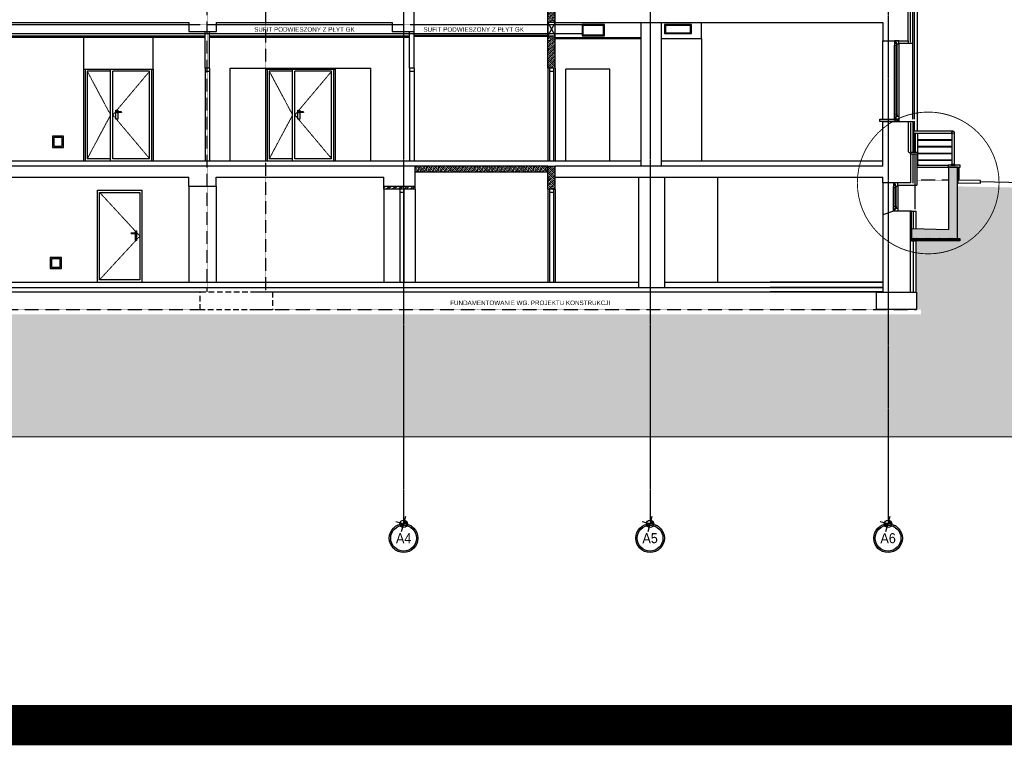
# Model space of a CAD drawing. Header units: inches. Extents: x -281236 to -70395, y 38777 to 102341.
# Tile 144 of 244: x -115980 to -113783, y 47015 to 48633. Entities that reach past the tile are written whole.
import ezdxf
from ezdxf.enums import TextEntityAlignment as Align

# ---------------------------------------------------------------- set-up
doc = ezdxf.new("R2010")
doc.units = ezdxf.units.IN
doc.header["$MEASUREMENT"] = 0
for name, pattern in [('CENTER', [2, 1.25, -0.25, 0.25, -0.25]), ('DASHED', [0.75, 0.5, -0.25]), ('DASHED2', [0.375, 0.25, -0.125]), ('HIDDEN', [0.375, 0.25, -0.125])]:
    doc.linetypes.add(name, pattern=pattern)
doc.layers.get('0').update_dxf_attribs({"color": 101})
for name, color, linetype in [('Det--hatch', 8, 'Continuous'), ('Det--widok', 8, 'Continuous'), ('Det-kamien', 31, 'Continuous'), ('Drz---drzwi', 5, 'Continuous'), ('Fas--widok-cienka', 9, 'Continuous'), ('Fas--widok-glowna', 7, 'Continuous'), ('Fas-balustrada-widok', 64, 'Continuous'), ('L_CIENKA', 8, 'Continuous'), ('Okn---okna', 5, 'Continuous'), ('Opis-spadki', 61, 'Continuous'), ('Os-osie glowne', 8, 'CENTER'), ('Os-osie-opis', 8, 'Continuous'), ('Pos-drewno', 22, 'Continuous'), ('Sc-beton', 7, 'Continuous'), ('Sc-beton-hatch', 86, 'Continuous'), ('Sc-cegla pelna', 32, 'Continuous'), ('Sc-cegla pelna-hatch', 8, 'Continuous'), ('Sc-gazobeton', 45, 'Continuous'), ('Sc-gk', 120, 'Continuous'), ('Sc-izolacja term-obrys', 132, 'Continuous'), ('Sc-izolacja term-styropian', 151, 'STYROPIAN-KA'), ('Sc-izolacja w', 144, 'Continuous'), ('W-idok', 9, 'Continuous'), ('Wym-wew', 8, 'Continuous')]:
    doc.layers.add(name, color=color, linetype=linetype)
doc.layers.add('Fas--widok-3', color=251, linetype='Continuous', lineweight=0)
doc.layers.get('Wym-wew').off()
doc.styles.add('dwg_opis duży', font='ARIAL.TTF', dxfattribs={"width": 0.9})
doc.styles.add('TYTUL2', font='ARIAL.TTF')
doc.linetypes.add('BATTING', pattern='A,0.0001,-0.1,[134,ltypeshp.shx,S=0.1,R=0,X=-0.1,Y=0],-0.2,[134,ltypeshp.shx,S=0.1,R=180,X=0.1,Y=0],-0.1', length=0.4001)
doc.linetypes.add('STYROPIAN-KA', pattern='A,0.0001,-0.1,[135,ltypeshp.shx,S=0.1,R=0,X=-0.1,Y=0],0,[135,ltypeshp.shx,S=0.1,R=180,X=0.1,Y=0],-0.1', length=0.2001)
pattern_1 = [(45, (-4379.6696, -16501.8506), (-4.41941738, 4.41941738), []), (45, (-4375.25, -16501.8506), (-4.41941738, 4.41941738), [3.125, -1.5625])]
pattern_2 = [(45, (-4379.67, -16501.85), (2e-15, 24.7487373), [17.5, -17.5]), (45, (-4384.31, -16497.21), (2e-15, 24.7487373), [17.5, -17.5]), (45, (-4388.95, -16492.57), (2e-15, 24.7487373), [17.5, -17.5]), (135, (-4388.95, -16489.476), (-24.7487373, 4e-15), [17.5, -17.5]), (135, (-4384.31, -16484.836), (-24.7487373, 4e-15), [17.5, -17.5]), (135, (-4379.67, -16480.195), (-24.7487373, 4e-15), [17.5, -17.5])]

# ---------------------------------------------------------------- blocks, each defined once
blk = doc.blocks.new('_opis_osi_liczbowy')
blk.add_hatch(color=256).paths.add_polyline_path([(32, 32), (32, 28.8, -1), (32, -28.8), (32, -32, 1)])
at = {"layer": 'Defpoints'}
h = blk.add_hatch(color=256, dxfattribs=at)
h.paths.add_polyline_path([(-2.2, -8, 0.414214), (8, -2.2), (0, 0)])
h.paths.add_polyline_path([(-8, 2.2), (0, 0), (2.2, 8, 0.414214)])
for radius in [32, 28.8]:
    blk.add_circle((32, 0), radius)
for p, q in [((17.3, -4.6), (-17.3, 4.6)), ((4.6, 17.3), (-4.6, -17.3))]:
    blk.add_line(p, q, dxfattribs=at)
blk.add_circle((0, 0), 8.32, dxfattribs=at)
at = {"style": 'dwg_opis duży', "width": 0.9}
blk.add_attdef('AXNAMEH', text='', height=22.4, rotation=90, dxfattribs=at).set_placement((32, 0), align=Align.MIDDLE_CENTER)
blk = doc.blocks.new('d_50')
at = {"layer": 'Fas--widok-3', "linetype": 'DASHED2'}
blk.add_lwpolyline([(5, 200), (95, 102.5), (5, 5)], dxfattribs=at)
at = {"layer": 'Fas--widok-cienka', "linetype": 'Continuous'}
for p, q in [((75.5, 109.5), (86.2, 110)), ((86.4, 110), (84.2, 110)), ((86.4, 110), (87.4, 110)), ((87.4, 110), (87.4, 109)), ((75.5, 109), (75.5, 109.5)), ((75.5, 109), (75.5, 108.4)), ((75.5, 108.4), (86.2, 107.9)), ((86.4, 107.9), (84.2, 107.9)), ((86.4, 107.9), (87.4, 107.9)), ((87.4, 107.9), (87.4, 109))]:
    blk.add_line(p, q, dxfattribs=at)
for points in [[(5, 200), (95, 200), (95, 5), (5, 5)], [(88.5, 113.4), (84.2, 113.4), (84.2, 93.2), (88.5, 93.2)]]:
    blk.add_lwpolyline(points, close=True, dxfattribs=at)
blk.add_circle((86.4, 109), 1.04, dxfattribs=at)
at = {"layer": 'Fas--widok-glowna', "linetype": 'Continuous'}
for p, q in [((0, 0), (0, 205)), ((0, 205), (100, 205)), ((100, 0), (100, 205))]:
    blk.add_line(p, q, dxfattribs=at)

msp = doc.modelspace()

# ---------------------------------------------------------------- hatches: boundary and pattern name
at = {"layer": 'Det--hatch', "ltscale": 2}
h = msp.add_hatch(dxfattribs=at)
h.set_pattern_fill('DASH', color=256, scale=0.25, angle=45, style=0)
h.set_pattern_definition([(135, (-112645.45175, 48019.5875), (-1e-16, 1.122532), [0.79375, -0.79375])])
h.paths.add_polyline_path([(-113907.29, 48303.84), (-113887.29, 48303.84), (-113887.29, 48144.93), (-113980.29, 48144.93), (-113980.29, 48167.12), (-113907.29, 48164.93)])
h.paths.add_polyline_path([(-113985.29, 48167.27), (-113980.29, 48167.12), (-113980.29, 48144.93), (-113985.29, 48144.93)])
h.paths.add_polyline_path([(-113989.29, 48167.39), (-113985.29, 48167.27), (-113985.29, 48144.93), (-113989.29, 48144.93)])
at = {"layer": 'Det--hatch'}
h = msp.add_hatch(dxfattribs=at)
h.set_pattern_fill('EARTH', color=256, scale=70, angle=45, style=0)
h.set_pattern_definition(pattern_2)
h.paths.add_polyline_path([(-113409.28, 48242.34), (-113623.42, 48242.34), (-113679.29, 48268.34), (-113679.29, 48218.34), (-113699.29, 48218.34), (-113699.29, 48257.34), (-113892.29, 48261.34), (-113892.29, 48147.93), (-113980.29, 48147.93), (-113980.29, 48025.99), (-113977.79, 48025.99), (-113977.79, 47985.99), (-113968.79, 47985.99), (-113968.79, 47975.99), (-114077.8, 47975.99), (-115448.55, 47975.99), (-115448.55, 47702.87), (-113716.01, 47702.87)])
at = {"layer": 'Det--hatch', "ltscale": 2}
h = msp.add_hatch(dxfattribs=at)
h.set_pattern_fill('DASH', color=256, scale=0.3, angle=45, style=0)
h.set_pattern_definition([(135, (-112645.4517, 48019.5875), (-1e-16, 1.3470384), [0.9525, -0.9525])])
h.paths.add_polyline_path([(-113980.29, 48144.93), (-113887.29, 48144.93), (-113882.29, 48144.93), (-113882.29, 48144.24, -0.0117287), (-113888.33, 48139.93), (-113980.29, 48139.93)])
h.paths.add_polyline_path([(-113882.29, 48144.24), (-113882.29, 48139.93), (-113888.33, 48139.93, 0.0117287)], flags=17)
h.paths.add_polyline_path([(-113985.29, 48144.93), (-113980.29, 48144.93), (-113980.29, 48139.93), (-113985.29, 48139.93)])
h.paths.add_polyline_path([(-113989.29, 48144.93), (-113985.29, 48144.93), (-113985.29, 48139.93), (-113989.29, 48139.93)])
at = {"layer": 'Det--hatch'}
h = msp.add_hatch(dxfattribs=at)
h.set_pattern_fill('EARTH', color=256, scale=70, angle=45, style=0)
h.set_pattern_definition(pattern_2)
h.paths.add_polyline_path([(-117061.61, 47975.99), (-117061.61, 47947.99), (-117046.11, 47947.99), (-117046.11, 47907.99), (-117054.78, 47907.99), (-117054.78, 47702.87), (-115448.55, 47702.87), (-115448.55, 47975.99)])
at = {"layer": 'Sc-beton-hatch'}
h = msp.add_hatch(dxfattribs=at)
h.set_pattern_fill('ANSI33', color=256, scale=25, style=0)
h.set_pattern_definition(pattern_1)
h.paths.add_polyline_path([(-114801.3, 48626.99), (-114785.3, 48626.99), (-114785.3, 48995.99), (-114801.3, 48995.99)])
h.paths.add_polyline_path([(-114785.3, 48596.99), (-114801.3, 48596.99), (-114801.3, 48524.99), (-114785.3, 48524.99)])
h = msp.add_hatch(dxfattribs=at)
h.set_pattern_fill('ANSI33', color=256, scale=25, style=0)
h.set_pattern_definition(pattern_1)
h.paths.add_polyline_path([(-114801.3, 48305.99), (-115022.55, 48305.99), (-115022.55, 48293.99), (-114801.3, 48293.99)])
h.paths.add_polyline_path([(-115022.55, 48305.99), (-115097.68, 48305.99), (-115097.68, 48293.99), (-115022.55, 48293.99)])
h = msp.add_hatch(dxfattribs=at)
h.set_pattern_fill('ANSI33', color=256, scale=25, style=0)
h.set_pattern_definition(pattern_1)
h.paths.add_polyline_path([(-114801.3, 48255.01), (-114785.3, 48255.01), (-114785.3, 48305.99), (-114801.3, 48305.99)])
at = {"layer": 'Sc-gazobeton'}
h = msp.add_hatch(dxfattribs=at)
h.set_pattern_fill('ANSI32', color=256, scale=25, style=0)
h.set_pattern_definition([(45, (-4379.67, -16501.851), (-6.6291261, 6.6291261), []), (45, (-4375.25, -16501.851), (-6.6291261, 6.6291261), [])])
h.paths.add_polyline_path([(-115097.68, 48261.99), (-115123.48, 48261.99), (-115123.48, 48254.99), (-115097.68, 48254.99)])
h.paths.add_polyline_path([(-115123.48, 48261.99), (-115167.68, 48261.99), (-115167.68, 48254.99), (-115123.48, 48254.99)])

# ---------------------------------------------------------------- linework, layer by layer
msp.add_lwpolyline([(-114801.3, 48596.99), (-114785.3, 48596.99), (-114785.3, 48626.99), (-114801.3, 48626.99)], close=True)
at = {"ltscale": 2, "const_width": 2}
msp.add_lwpolyline([(-113794.56, 48268.87, -1), (-114110.85, 48268.87, -1), (-113794.56, 48268.87, 0)], format="xyb", dxfattribs=at)
at = {"ltscale": 2}
msp.add_lwpolyline([(-113886.29, 48268.84), (-113836.3, 48268.34), (-113836.24, 48274.34), (-113886.23, 48274.84)], close=True, dxfattribs=at)
for points in [[(-113887.29, 48144.93), (-113882.29, 48144.93), (-113882.29, 48139.93), (-113989.29, 48139.93), (-113989.29, 48167.39), (-113907.29, 48164.93)], [(-113989.29, 48144.93), (-113887.29, 48144.93)]]:
    msp.add_lwpolyline(points)
at = {"layer": 'Det--hatch', "linetype": 'DASHED', "ltscale": 0.5}
msp.add_line((-113907.29, 48274.84), (-113977.79, 48274.84), dxfattribs=at)
at = {"layer": 'Det--hatch', "ltscale": 2}
msp.add_line((-113886.23, 48274.84), (-113887.29, 48274.84), dxfattribs=at)
at = {"layer": 'Det--widok', "ltscale": 2}
for p, q in [((-116761.35, 48621.99), (-115603.05, 48621.99)), ((-115540.89, 48621.99), (-115148.87, 48621.99)), ((-115100.31, 48621.99), (-114675.3, 48621.99)), ((-114801.3, 48626.99), (-114785.3, 48596.99)), ((-114785.3, 48626.99), (-114801.3, 48596.99)), ((-116761.35, 48601.99), (-115540.89, 48601.99)), ((-115540.89, 48601.99), (-115100.31, 48601.99)), ((-115100.31, 48601.99), (-114725.3, 48601.99)), ((-113899.79, 48364.84), (-113976.79, 48364.84)), ((-113899.79, 48363.84), (-113976.79, 48363.84)), ((-113899.79, 48349.84), (-113976.79, 48349.84)), ((-113899.79, 48348.84), (-113976.79, 48348.84)), ((-113899.79, 48334.84), (-113975.79, 48334.84)), ((-113899.79, 48333.84), (-113975.79, 48333.84)), ((-113899.79, 48319.84), (-113976.79, 48319.84)), ((-113899.79, 48318.84), (-113976.79, 48318.84))]:
    msp.add_line(p, q, dxfattribs=at)
for points in [[(-114725.3, 48596.99), (-114675.3, 48596.99), (-114675.3, 48621.99), (-114725.3, 48621.99)], [(-114723.3, 48598.99), (-114677.3, 48598.99), (-114677.3, 48619.99), (-114723.3, 48619.99)], [(-114481.15, 48601.99), (-114481.15, 48621.99), (-114541.15, 48621.99), (-114541.15, 48601.99)], [(-114483.15, 48603.99), (-114483.15, 48619.99), (-114539.15, 48619.99), (-114539.15, 48603.99)], [(-115907.44, 48347.99), (-115882.44, 48347.99), (-115882.44, 48372.99), (-115907.44, 48372.99)], [(-115904.44, 48350.99), (-115885.44, 48350.99), (-115885.44, 48369.99), (-115904.44, 48369.99)], [(-115912.05, 48077.99), (-115887.05, 48077.99), (-115887.05, 48102.99), (-115912.05, 48102.99)], [(-115909.05, 48080.99), (-115890.05, 48080.99), (-115890.05, 48099.99), (-115909.05, 48099.99)]]:
    msp.add_lwpolyline(points, close=True, dxfattribs=at)
at = {"layer": 'Det-kamien', "ltscale": 2}
for p, q in [((-113975.79, 48336.87), (-113992.3, 48336.87)), ((-113992.3, 48332.87), (-113992.3, 48336.87)), ((-113975.79, 48332.87), (-113992.3, 48332.87)), ((-113977.79, 48332.87), (-113977.79, 48263.99)), ((-113975.79, 48336.87), (-113975.79, 48332.87)), ((-113886.79, 48277.34), (-113886.79, 48304.34)), ((-113883.29, 48277.34), (-113883.29, 48304.34)), ((-113982.29, 48263.99), (-113977.79, 48263.99)), ((-113886.79, 48277.34), (-113883.29, 48277.34))]:
    msp.add_line(p, q, dxfattribs=at)
msp.add_lwpolyline([(-113897.29, 48308.34), (-113907.79, 48308.34), (-113907.79, 48304.34), (-113881.29, 48304.34), (-113881.29, 48308.34), (-113894.79, 48308.34)], dxfattribs=at)
at = {"layer": 'Drz---drzwi'}
for points in [[(-115566.44, 48524.99), (-115566.44, 48317.99)], [(-115556.44, 48525.01), (-115556.44, 48318.01)], [(-115110.31, 48524.99), (-115110.31, 48317.99)], [(-115100.31, 48524.99), (-115100.31, 48317.99)], [(-114797.8, 48524.99), (-114797.8, 48517.99)], [(-114788.8, 48524.99), (-114788.8, 48517.99)], [(-115566.44, 48517.99), (-115556.44, 48517.99)], [(-115110.31, 48517.99), (-115100.31, 48517.99)], [(-114797.8, 48517.99), (-114788.8, 48517.99)], [(-114797.8, 48517.99), (-114797.8, 48317.99)], [(-114788.8, 48517.99), (-114788.8, 48317.99)], [(-115131.68, 48254.99), (-115131.68, 48247.99)], [(-115131.68, 48247.99), (-115122.68, 48247.99)], [(-115131.68, 48247.99), (-115131.68, 48047.99)], [(-115122.68, 48254.99), (-115122.68, 48247.99)], [(-115122.68, 48247.99), (-115122.68, 48047.99)], [(-114797.8, 48255.01), (-114797.8, 48248.01)], [(-114797.8, 48248.01), (-114788.8, 48248.01)], [(-114797.8, 48248.01), (-114797.8, 48047.99)], [(-114788.8, 48255.01), (-114788.8, 48248.01)], [(-114788.8, 48248.01), (-114788.8, 48047.99)]]:
    msp.add_lwpolyline(points, dxfattribs=at)
at = {"layer": 'Fas--widok-3', "linetype": 'DASHED2'}
for points in [[(-115829.49, 48518.01), (-115777.44, 48420.52), (-115829.49, 48323.04)], [(-115690.39, 48518.01), (-115772.44, 48420.53), (-115690.39, 48323.02)], [(-115423.2, 48517.99), (-115371.15, 48420.5), (-115423.2, 48323.02)], [(-115284.1, 48517.99), (-115366.15, 48420.51), (-115284.1, 48323)]]:
    msp.add_lwpolyline(points, dxfattribs=at)
at = {"layer": 'Fas--widok-cienka'}
for p, q in [((-115837.44, 48523.01), (-115837.44, 48593.99)), ((-115682.44, 48523.01), (-115682.44, 48593.99)), ((-114458.65, 48590.99), (-114458.65, 48317.99)), ((-115510.44, 48317.99), (-115510.44, 48525.01)), ((-115510.44, 48525.01), (-115196.87, 48525.01)), ((-115196.87, 48317.99), (-115196.87, 48525.01)), ((-114801.3, 48524.99), (-114801.3, 48317.99)), ((-114785.3, 48524.99), (-114785.3, 48317.99)), ((-114422.93, 48281.99), (-114422.93, 48047.99)), ((-115603.05, 48261.99), (-115603.05, 48047.99)), ((-115541.74, 48261.99), (-115541.74, 48047.99)), ((-115167.68, 48254.99), (-115167.68, 48047.99)), ((-115097.68, 48254.99), (-115097.68, 48047.99)), ((-114801.3, 48255.01), (-114801.3, 48047.99)), ((-114785.3, 48255.01), (-114785.3, 48047.99))]:
    msp.add_line(p, q, dxfattribs=at)
at = {"layer": 'Fas--widok-cienka', "linetype": 'Continuous'}
for p, q in [((-115764.86, 48428.03), (-115764.86, 48426.98)), ((-115763.81, 48428.03), (-115764.86, 48428.03)), ((-115764.86, 48425.94), (-115764.86, 48426.98)), ((-115763.81, 48425.94), (-115764.86, 48425.94)), ((-115763.81, 48428.03), (-115761.65, 48428.03)), ((-115763.81, 48425.94), (-115761.65, 48425.94)), ((-115752.94, 48427.57), (-115763.65, 48428.03)), ((-115752.94, 48426.39), (-115763.65, 48425.94)), ((-115752.94, 48426.98), (-115752.94, 48427.57)), ((-115752.94, 48426.98), (-115752.94, 48426.39)), ((-115358.57, 48428.01), (-115358.57, 48426.96)), ((-115357.53, 48428.01), (-115358.57, 48428.01)), ((-115358.57, 48425.92), (-115358.57, 48426.96)), ((-115357.53, 48425.92), (-115358.57, 48425.92)), ((-115357.53, 48428.01), (-115355.36, 48428.01)), ((-115357.53, 48425.92), (-115355.36, 48425.92)), ((-115346.66, 48427.56), (-115357.36, 48428.01)), ((-115346.66, 48426.37), (-115357.36, 48425.92)), ((-115346.66, 48426.96), (-115346.66, 48427.56)), ((-115346.66, 48426.96), (-115346.66, 48426.37))]:
    msp.add_line(p, q, dxfattribs=at)
for points in [[(-115765.98, 48431.39), (-115761.65, 48431.39), (-115761.65, 48411.24), (-115765.98, 48411.24)], [(-115359.69, 48431.38), (-115355.36, 48431.38), (-115355.36, 48411.22), (-115359.69, 48411.22)]]:
    msp.add_lwpolyline(points, close=True, dxfattribs=at)
at = {"layer": 'Fas--widok-cienka', "linetype": 'DASHED', "ltscale": 2, "const_width": 2}
msp.add_lwpolyline([(-113409.28, 48242.34), (-113716.01, 47702.87), (-118383.57, 47702.87)], dxfattribs=at)
at = {"layer": 'Fas--widok-cienka', "linetype": 'Continuous'}
for centre in [(-115763.81, 48426.98), (-115357.53, 48426.96)]:
    msp.add_circle(centre, 1.04, dxfattribs=at)
at = {"layer": 'Fas--widok-glowna', "linetype": 'Continuous'}
for p, q in [((-114761.3, 48318.03), (-114761.3, 48523.03)), ((-114663.3, 48523.03), (-114761.3, 48523.03)), ((-114663.3, 48318.03), (-114663.3, 48523.03))]:
    msp.add_line(p, q, dxfattribs=at)
at = {"layer": 'Fas-balustrada-widok'}
for p, q in [((-113981.79, 48379.34), (-113981.79, 48336.87)), ((-113976.79, 48379.34), (-113976.79, 48336.87)), ((-113899.79, 48381.84), (-113899.79, 48310.1)), ((-113894.79, 48381.84), (-113894.79, 48310.1)), ((-113976.79, 48332.87), (-113976.79, 48310.1))]:
    msp.add_line(p, q, dxfattribs=at)
for points in [[(-113897.29, 48384.34), (-113985.79, 48384.34)], [(-113897.29, 48384.34), (-113985.79, 48384.34), (-113985.79, 48379.34)], [(-113899.79, 48379.34), (-113985.79, 48379.34)], [(-113899.79, 48379.34), (-113985.79, 48379.34)]]:
    msp.add_lwpolyline(points, dxfattribs=at)
at = {"layer": 'Fas-balustrada-widok', "flags": 128}
msp.add_lwpolyline([(-113977.79, 48308.34), (-113974.29, 48308.34), (-113974.29, 48309.34, 0.0697066), (-113977.79, 48310.25)], format="xyb", dxfattribs=at)
msp.add_lwpolyline([(-113902.29, 48308.34), (-113892.29, 48308.34), (-113892.29, 48309.34, 0.1994429), (-113902.29, 48309.34)], format="xyb", close=True, dxfattribs=at)
at = {"layer": 'Fas-balustrada-widok'}
msp.add_circle((-113897.29, 48381.84), 2.5, dxfattribs=at)
msp.add_circle((-113897.29, 48381.84), 2.5, dxfattribs=at)
at = {"layer": 'L_CIENKA'}
for p, q in [((-113977.3, 48935.1), (-113977.3, 48384.34)), ((-113984.3, 48739.99), (-113984.3, 48410.97)), ((-113984.3, 48406.99), (-113984.3, 48384.34)), ((-113984.3, 48379.34), (-113984.3, 48336.87))]:
    msp.add_line(p, q, dxfattribs=at)
at = {"layer": 'L_CIENKA', "linetype": 'DASHED2'}
for p, q in [((-115603.05, 48621.99), (-115540.89, 48621.99)), ((-115148.87, 48621.99), (-115100.31, 48621.99))]:
    msp.add_line(p, q, dxfattribs=at)
msp.add_lwpolyline([(-115561.86, 48025.99), (-115561.86, 49186.65), (-115431.86, 49186.65), (-115431.86, 48025.99)], dxfattribs=at)
at = {"layer": 'Okn---okna'}
for p, q in [((-114022.15, 48417.99), (-114022.15, 48575.99)), ((-114018.15, 48578.99), (-114018.15, 48417.99)), ((-114060.3, 48405.99), (-114060.3, 48410.99)), ((-114060.3, 48410.99), (-114022.15, 48410.99)), ((-114022.15, 48405.99), (-114018.15, 48410.99)), ((-114022.15, 48410.99), (-114018.15, 48405.99)), ((-114022.15, 48410.99), (-114022.15, 48405.99)), ((-114018.15, 48405.99), (-114018.15, 48410.99)), ((-114022.15, 48405.99), (-114060.3, 48405.99)), ((-114024.42, 48268.99), (-114024.42, 48268.99)), ((-114024.42, 48214.99), (-114024.42, 48260.99)), ((-114020.42, 48261.99), (-114020.42, 48212.99))]:
    msp.add_line(p, q, dxfattribs=at)
for points in [[(-114018.15, 48578.99), (-114018.15, 48585.99), (-114028.15, 48585.99), (-114028.15, 48582.99), (-114024.15, 48582.99), (-114024.15, 48578.99)], [(-114022.15, 48575.99), (-114022.15, 48578.99), (-114024.15, 48578.99), (-114024.15, 48582.99), (-114028.15, 48582.99), (-114028.15, 48578.99), (-114028.15, 48575.99)], [(-114022.15, 48421.06), (-114022.15, 48418.06), (-114024.15, 48418.06), (-114024.15, 48415.06), (-114028.15, 48415.06), (-114028.15, 48418.06), (-114028.15, 48421.06)], [(-114018.15, 48417.99), (-114018.15, 48410.99), (-114028.15, 48410.99), (-114028.15, 48414.99), (-114024.15, 48414.99), (-114024.15, 48417.99)], [(-114018.15, 48405.99), (-114022.15, 48405.99), (-114022.15, 48410.99), (-114018.15, 48410.99)], [(-114020.42, 48261.99), (-114020.42, 48268.99), (-114030.42, 48268.99), (-114030.42, 48265.99), (-114026.42, 48265.99), (-114026.42, 48261.99)], [(-114024.42, 48258.99), (-114024.42, 48261.99), (-114026.42, 48261.99), (-114026.42, 48265.99), (-114030.42, 48265.99), (-114030.42, 48261.99), (-114030.42, 48258.99)], [(-114024.42, 48216.06), (-114024.42, 48213.06), (-114026.42, 48213.06), (-114026.42, 48210.06), (-114030.42, 48210.06), (-114030.42, 48213.06), (-114030.42, 48216.06)], [(-114020.42, 48212.99), (-114020.42, 48205.99), (-114030.42, 48205.99), (-114030.42, 48209.99), (-114026.42, 48209.99), (-114026.42, 48212.99)]]:
    msp.add_lwpolyline(points, close=True, dxfattribs=at)
for points in [[(-114028.15, 48421.06), (-114028.15, 48575.99)], [(-114025.15, 48575.99), (-114025.15, 48421.06)], [(-114030.42, 48216.06), (-114030.42, 48260.99)], [(-114027.42, 48268.99), (-114027.42, 48265.99)], [(-114027.42, 48258.99), (-114027.42, 48216.06)]]:
    msp.add_lwpolyline(points, dxfattribs=at)
at = {"layer": 'Os-osie glowne'}
for points in [[(-115123.48, 49598.83), (-115123.48, 47508.68)], [(-114573.46, 49598.83), (-114573.46, 47508.68)], [(-114042.3, 49598.74), (-114042.3, 47540.59)]]:
    msp.add_lwpolyline(points, dxfattribs=at)
at = {"layer": 'Os-osie-opis'}
msp.add_lwpolyline([(-114042.3, 47540.59), (-114042.3, 47508.59)], dxfattribs=at)
at = {"layer": 'Pos-drewno'}
for p, q in [((-118321.55, 48317.99), (-114593.65, 48317.99)), ((-114548.65, 48317.99), (-114054.3, 48317.99)), ((-117185.02, 48047.99), (-114599.43, 48047.99)), ((-114540.93, 48047.99), (-114054.3, 48047.99)), ((-114054.3, 48047.99), (-114305.73, 48047.99))]:
    msp.add_line(p, q, dxfattribs=at)
at = {"layer": 'Sc-beton'}
for p, q in [((-114801.3, 48626.99), (-114801.3, 48995.99)), ((-114785.3, 48626.99), (-114785.3, 48995.99)), ((-114801.3, 48524.99), (-114801.3, 48626.99)), ((-114785.3, 48524.99), (-114785.3, 48626.99)), ((-114785.3, 48524.99), (-114801.3, 48524.99)), ((-114801.3, 48305.99), (-115097.68, 48305.99)), ((-114801.3, 48255.01), (-114801.3, 48305.99)), ((-114801.3, 48305.99), (-114785.3, 48305.99)), ((-114785.3, 48255.01), (-114785.3, 48305.99)), ((-115097.68, 48293.99), (-114801.3, 48293.99)), ((-114785.3, 48255.01), (-114801.3, 48255.01))]:
    msp.add_line(p, q, dxfattribs=at)
at = {"layer": 'Sc-cegla pelna'}
for p, q in [((-113997.3, 48585.99), (-113997.3, 48738.99)), ((-115100.31, 48606.99), (-115100.31, 48650.99)), ((-116761.35, 48626.99), (-115603.05, 48626.99)), ((-115603.05, 48626.99), (-115603.05, 48606.99)), ((-115540.89, 48606.99), (-115540.89, 48626.99)), ((-115540.89, 48626.99), (-115148.87, 48626.99)), ((-115148.87, 48626.99), (-115148.87, 48606.99)), ((-114785.3, 48626.99), (-114054.3, 48626.99)), ((-114593.65, 48305.99), (-114593.65, 48626.99)), ((-114548.65, 48626.99), (-114548.65, 48305.99)), ((-114305.73, 48626.99), (-114054.3, 48626.99)), ((-114054.3, 48626.99), (-114054.3, 48583.99)), ((-115603.05, 48606.99), (-115540.89, 48606.99)), ((-115148.87, 48606.99), (-115100.31, 48606.99)), ((-115110.31, 48524.99), (-115110.31, 48606.99)), ((-115100.31, 48524.99), (-115100.31, 48606.99)), ((-114054.3, 48585.99), (-113997.3, 48585.99)), ((-115100.31, 48524.99), (-115110.31, 48524.99)), ((-114054.3, 48305.99), (-114054.3, 48405.99)), ((-114054.3, 48405.99), (-113997.3, 48405.99)), ((-113997.3, 48405.99), (-113997.3, 48338.26)), ((-113997.3, 48338.26), (-113992.29, 48335.37)), ((-113992.29, 48335.37), (-113992.29, 48268.99)), ((-115097.68, 48305.99), (-118321.55, 48305.99)), ((-115097.68, 48261.99), (-115097.68, 48305.99)), ((-114054.3, 48305.99), (-114785.3, 48305.99)), ((-116778.99, 48281.99), (-115603.05, 48281.99)), ((-115603.05, 48261.99), (-115603.05, 48281.99)), ((-115541.74, 48281.99), (-115167.68, 48281.99)), ((-115541.74, 48261.99), (-115541.74, 48281.99)), ((-115167.68, 48261.99), (-115167.68, 48281.99)), ((-114785.3, 48281.99), (-114599.43, 48281.99)), ((-114599.43, 48281.99), (-114054.3, 48281.99)), ((-114599.43, 48281.99), (-114599.43, 48035.99)), ((-114540.93, 48281.99), (-114540.93, 48035.99)), ((-114054.3, 48268.99), (-114054.3, 48281.99)), ((-115603.05, 48261.99), (-115541.74, 48261.99)), ((-115167.68, 48261.99), (-115097.68, 48261.99)), ((-113992.29, 48268.99), (-114054.3, 48268.99)), ((-117172.19, 48025.99), (-115577.36, 48025.99)), ((-117162.19, 48035.99), (-114054.3, 48035.99)), ((-115457.55, 48025.99), (-114054.3, 48025.99)), ((-114054.3, 48035.99), (-114305.73, 48035.99)), ((-114054.3, 48025.99), (-114305.73, 48025.99))]:
    msp.add_line(p, q, dxfattribs=at)
msp.add_lwpolyline([(-113992.29, 48025.99), (-113992.29, 48205.99), (-114030.42, 48205.99), (-114054.3, 48197.51), (-114054.3, 48025.99)], dxfattribs=at)
at = {"layer": 'Sc-cegla pelna-hatch', "color": 3, "const_width": 90}
msp.add_lwpolyline([(-122235.2, 50183.11), (-111828.68, 50183.11), (-111828.68, 47059.71), (-122235.2, 47059.71)], close=True, dxfattribs=at)
at = {"layer": 'Sc-gazobeton'}
for p, q in [((-115167.68, 48254.99), (-115167.68, 48261.99)), ((-115097.68, 48254.99), (-115097.68, 48261.99)), ((-115097.68, 48254.99), (-115167.68, 48254.99))]:
    msp.add_line(p, q, dxfattribs=at)
at = {"layer": 'Sc-gk'}
for p, q in [((-114458.65, 48590.99), (-114458.65, 48626.99)), ((-117775.55, 48596.99), (-115566.44, 48596.99)), ((-117775.55, 48593.99), (-115566.44, 48593.99)), ((-115566.44, 48524.99), (-115566.44, 48606.99)), ((-115556.44, 48524.99), (-115556.44, 48606.99)), ((-115556.44, 48596.99), (-115110.31, 48596.99)), ((-115556.44, 48593.99), (-115110.31, 48593.99)), ((-115100.31, 48598.49), (-114801.3, 48598.49)), ((-115100.31, 48595.99), (-114801.3, 48595.99)), ((-114785.3, 48593.49), (-114593.65, 48593.49)), ((-114785.3, 48590.99), (-114593.65, 48590.99)), ((-114548.65, 48590.99), (-114458.65, 48590.99)), ((-115556.44, 48524.99), (-115566.44, 48524.99))]:
    msp.add_line(p, q, dxfattribs=at)
at = {"layer": 'Sc-izolacja term-obrys'}
for p, q in [((-113987.3, 48580.99), (-113987.3, 48738.99)), ((-114018.15, 48580.99), (-113987.3, 48580.99)), ((-113997.3, 48585.99), (-113997.3, 48580.99)), ((-113982.29, 48332.87), (-113982.29, 48263.99)), ((-114020.42, 48263.99), (-113982.29, 48263.99)), ((-113990.29, 48205.99), (-113992.29, 48205.99)), ((-113980.29, 48138.93), (-113990.29, 48138.93)), ((-113980.29, 48138.93), (-113980.29, 48024.99))]:
    msp.add_line(p, q, dxfattribs=at)
for points in [[(-113997.3, 48405.99), (-113987.3, 48405.99), (-113987.3, 48336.87)], [(-113990.29, 48138.93), (-113990.29, 48205.99), (-113980.29, 48205.99), (-113980.29, 48167.12)]]:
    msp.add_lwpolyline(points, dxfattribs=at)
at = {"layer": 'Sc-izolacja term-styropian', "linetype": 'BATTING', "ltscale": 0.25}
for p, q in [((-113992.3, 48403.13), (-113992.3, 48338.15)), ((-113985.29, 48167.27), (-113985.29, 48204.99)), ((-113985.29, 48024.99), (-113985.29, 48138.93))]:
    msp.add_line(p, q, dxfattribs=at)
for points in [[(-113992.3, 48582.96), (-113992.3, 48737.69)], [(-113987.29, 48332.87), (-113987.29, 48268.36)]]:
    msp.add_lwpolyline(points, dxfattribs=at)
at = {"layer": 'Sc-izolacja term-styropian'}
msp.add_lwpolyline([(-114020.68, 48268.99), (-114020.68, 48268.99)], dxfattribs=at)
at = {"layer": 'Sc-izolacja w', "linetype": 'HIDDEN', "ltscale": 20, "const_width": 0.8}
msp.add_lwpolyline([(-113991.29, 48205.99), (-113991.29, 48024.99)], dxfattribs=at)
at = {"layer": 'W-idok'}
for p, q in [((-115837.44, 48523.01), (-115682.44, 48523.01)), ((-115837.44, 48318.01), (-115837.44, 48523.01)), ((-115777.44, 48318.03), (-115777.44, 48523.01)), ((-115685.39, 48318.01), (-115685.39, 48523.01)), ((-115682.44, 48523.01), (-115682.44, 48318.01)), ((-115431.15, 48522.99), (-115276.15, 48522.99)), ((-115431.15, 48317.99), (-115431.15, 48522.99)), ((-115371.15, 48318.01), (-115371.15, 48522.99)), ((-115279.1, 48317.99), (-115279.1, 48522.99)), ((-115276.15, 48522.99), (-115276.15, 48317.99)), ((-115772.44, 48323.04), (-115772.44, 48518.03)), ((-115690.39, 48518.01), (-115772.44, 48518.01)), ((-115690.39, 48323.02), (-115690.39, 48518.01)), ((-115366.15, 48323.02), (-115366.15, 48518.01)), ((-115284.1, 48517.99), (-115366.15, 48517.99)), ((-115284.1, 48323), (-115284.1, 48517.99)), ((-114054.3, 48268.99), (-114054.3, 48197.51))]:
    msp.add_line(p, q, dxfattribs=at)
at = {"layer": 'W-idok', "linetype": 'DASHED', "ltscale": 0.5}
for p, q in [((-115577.36, 47985.99), (-116291.86, 47985.99)), ((-113978.79, 47985.99), (-115457.55, 47985.99))]:
    msp.add_line(p, q, dxfattribs=at)
at = {"layer": 'W-idok'}
for points in [[(-114054.3, 48410.99), (-114054.3, 48585.99)], [(-113987.3, 48411.17), (-113987.3, 48580.99)], [(-115834.49, 48523.01), (-115834.49, 48318.01)], [(-115428.2, 48522.99), (-115428.2, 48317.99)], [(-115777.44, 48518.01), (-115829.49, 48518.01)], [(-115829.49, 48518.01), (-115829.49, 48323.04)], [(-115371.15, 48517.99), (-115423.2, 48517.99)], [(-115423.2, 48517.99), (-115423.2, 48323.02)], [(-113987.3, 48405.99), (-113987.3, 48406.99)], [(-115777.44, 48323.04), (-115829.49, 48323.04)], [(-115690.39, 48323.02), (-115772.44, 48323.04)], [(-115371.15, 48323.02), (-115423.2, 48323.02)], [(-115284.1, 48323), (-115366.15, 48323.02)], [(-113977.79, 48308.34), (-113907.79, 48308.34)], [(-113977.79, 48304.34), (-113907.79, 48304.34)], [(-113977.79, 48303.84), (-113907.29, 48303.84)], [(-113887.29, 48144.93), (-113887.29, 48303.84), (-113907.29, 48303.84), (-113907.29, 48164.93)], [(-113982.29, 48263.99), (-113982.29, 48210.67)], [(-113678.36, 48267.91), (-113836.27, 48271.18)], [(-113982.29, 48206.99), (-113982.29, 48205.99)]]:
    msp.add_lwpolyline(points, dxfattribs=at)
at = {"layer": 'W-idok', "linetype": 'DASHED2', "ltscale": 50}
for points in [[(-115416.36, 47985.99), (-115577.36, 47985.99), (-115577.36, 48025.99), (-115416.36, 48025.99)], [(-115416.36, 48025.99), (-115416.36, 47985.99)]]:
    msp.add_lwpolyline(points, dxfattribs=at)
at = {"layer": 'W-idok'}
msp.add_lwpolyline([(-113978.79, 48024.99), (-113978.79, 47986.99), (-114067.8, 47986.99), (-114067.8, 48024.99)], close=True, dxfattribs=at)

# ---------------------------------------------------------------- block references
at = {"layer": 'Os-osie-opis'}
ref = msp.add_blockref('_opis_osi_liczbowy', (-115123.48, 47508.68), dxfattribs=dict(at, rotation=270))
ref.add_attrib('AXNAMEH', 'A4', dxfattribs={"layer": '0', "height": 22.4, "style": 'dwg_opis duży', "width": 0.9}).set_placement((-115123.32, 47476.69), align=Align.MIDDLE_CENTER)
ref = msp.add_blockref('_opis_osi_liczbowy', (-114573.46, 47508.68), dxfattribs=dict(at, rotation=270))
ref.add_attrib('AXNAMEH', 'A5', dxfattribs={"layer": '0', "height": 22.4, "style": 'dwg_opis duży', "width": 0.9}).set_placement((-114573.31, 47476.69), align=Align.MIDDLE_CENTER)
ref = msp.add_blockref('_opis_osi_liczbowy', (-114042.3, 47508.59), dxfattribs=dict(at, rotation=270))
ref.add_attrib('AXNAMEH', 'A6', dxfattribs={"layer": '0', "height": 22.4, "style": 'dwg_opis duży', "width": 0.9}).set_placement((-114042.15, 47476.6), align=Align.MIDDLE_CENTER)
at = {"layer": 'Wym-wew'}
msp.add_blockref('d_50', (-115807.05, 48047.97), dxfattribs=at)

# ---------------------------------------------------------------- texts
at = {"layer": 'Opis-spadki', "char_height": 10, "width": 680.8535, "attachment_point": 2, "style": 'TYTUL2'}
for s, insert in [('SUFIT PODWIESZONY Z PŁYT GK   ', (-115344.81, 48616.2)), ('SUFIT PODWIESZONY Z PŁYT GK   ', (-114967.16, 48616.2)), ('FUNDAMENTOWANIE WG. PROJEKTU KONSTRUKCJI ', (-114841.05, 48006.54))]:
    msp.add_mtext(s, dxfattribs=dict(at, insert=insert))

doc.saveas('drawing.dxf')
